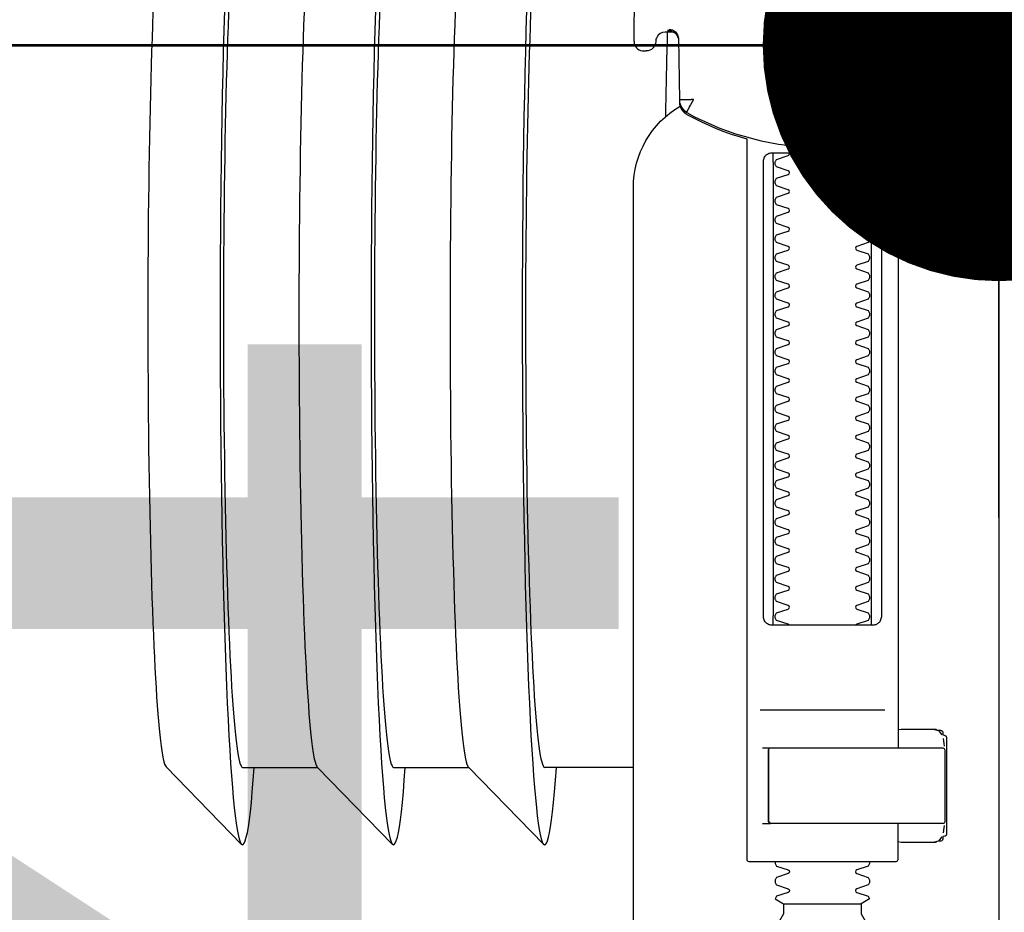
# Model space of a CAD drawing. Header units: millimetres. Extents: x 11979 to 37895, y 18730 to 47884.
# Tile 237 of 256: x 35224 to 35234, y 44223 to 44233. Entities that reach past the tile are written whole.
import ezdxf

# ---------------------------------------------------------------- set-up
doc = ezdxf.new("R2010")
doc.units = ezdxf.units.MM
for name, color, linetype in [('-LI-WIDOK', 2, 'Continuous'), ('-WYMIAR', 8, 'Continuous'), ('PROJEKTOWANE', 5, 'Continuous')]:
    doc.layers.add(name, color=color, linetype=linetype)
doc.layers.add('-ŚCIANY NOŚNE', color=4, linetype='Continuous', lineweight=53)
doc.styles.get("Standard").update_dxf_attribs({"font": 'arial.ttf'})
doc.dimstyles.new('CZA-KROPKA-50', dxfattribs={"dimtxt": 12, "dimasz": 1, "dimexe": 2, "dimexo": 25, "dimgap": 4, "dimtad": 1, "dimdec": 1, "dimrnd": 0.5, "dimzin": 9, "dimdsep": 46, "dimtxsty": 'Standard', "dimblk": 'CZA-KROPKA', "dimblk1": 'CZA-KROPKA', "dimblk2": 'CZA-KROPKA', "dimsah": 1, "dimcen": -20, "dimse1": 1, "dimse2": 1, "dimclrd": 8, "dimclre": 8, "dimclrt": 9, "dimadec": 0, "dimazin": 0, "dimtfac": 1, "dimtdec": 1, "dimtmove": 1, "dimatfit": 3, "dimldrblk": 'CZA-KROPKA', "dimfxl": 1, "dimtolj": 1, "dimtzin": 9, "dimarcsym": 0})

# ---------------------------------------------------------------- blocks, each defined once
blk = doc.blocks.new('CZA-KROPKA')
at = {"layer": '-WYMIAR', "linetype": 'ByBlock'}
for p, q in [((0, 10), (0, -10)), ((5, 0), (-5, 0))]:
    blk.add_line(p, q, dxfattribs=at)
at = {"layer": '-WYMIAR', "linetype": 'ByBlock', "const_width": 2.5}
blk.add_lwpolyline([(-1.25, 0, 1), (1.25, 0, 1)], format="xyb", close=True, dxfattribs=at)
blk = doc.blocks.new('*D2709')
at = {"layer": '-LI-WIDOK', "color": 8, "lineweight": -2}
blk.add_line((35234.124, 44269.43), (35234.124, 44233.43), dxfattribs=at)
at = {"layer": 'Defpoints', "color": 0}
for p in [(35188.926, 44270.43), (35175.926, 44232.43), (35234.124, 44232.43)]:
    blk.add_point(p, dxfattribs=at)
at = {"layer": '-LI-WIDOK', "color": 8, "lineweight": -2}
for p, rotation in [((35234.124, 44270.43), 90), ((35234.124, 44232.43), 270)]:
    blk.add_blockref('CZA-KROPKA', p, dxfattribs=dict(at, rotation=rotation))
at = {"layer": '-LI-WIDOK', "color": 9, "insert": (35223.993, 44251.43), "char_height": 12, "attachment_point": 5, "rotation": 90}
blk.add_mtext('\\A1;38', dxfattribs=at)
blk = doc.blocks.new('*D2710')
at = {"layer": '-LI-WIDOK', "color": 8, "lineweight": -2}
blk.add_line((35234.124, 44231.43), (35234.124, 44209.43), dxfattribs=at)
at = {"layer": 'Defpoints', "color": 0}
for p in [(35175.926, 44232.43), (35175.926, 44208.43), (35234.124, 44208.43)]:
    blk.add_point(p, dxfattribs=at)
at = {"layer": '-LI-WIDOK', "color": 8, "lineweight": -2}
for p, rotation in [((35234.124, 44232.43), 90), ((35234.124, 44208.43), 270)]:
    blk.add_blockref('CZA-KROPKA', p, dxfattribs=dict(at, rotation=rotation))
at = {"layer": '-LI-WIDOK', "color": 9, "insert": (35224.099, 44220.43), "char_height": 12, "attachment_point": 5, "rotation": 90}
blk.add_mtext('\\A1;24', dxfattribs=at)
blk = doc.blocks.new('*D2741')
at = {"layer": '-LI-WIDOK', "color": 8, "lineweight": -2}
blk.add_line((36466.897, 45107.43), (36466.897, 43687.43), dxfattribs=at)
at = {"layer": 'Defpoints', "color": 0}
for p in [(35203.399, 45108.43), (36312.926, 43686.43), (36466.897, 43686.43)]:
    blk.add_point(p, dxfattribs=at)
at = {"layer": '-LI-WIDOK', "color": 8, "lineweight": -2}
for p, rotation in [((36466.897, 45108.43), 90), ((36466.897, 43686.43), 270)]:
    blk.add_blockref('CZA-KROPKA', p, dxfattribs=dict(at, rotation=rotation))
at = {"layer": '-LI-WIDOK', "color": 9, "insert": (36456.872, 44397.43), "char_height": 12, "attachment_point": 5, "rotation": 90}
blk.add_mtext('\\A1;1422', dxfattribs=at)
blk = doc.blocks.new('*D2799')
at = {"layer": 'Defpoints', "color": 0}
for p in [(35318.926, 44232.43), (35162.926, 44208.43), (35318.926, 44146.593)]:
    blk.add_point(p, dxfattribs=at)
at = {"layer": 'PROJEKTOWANE', "color": 8, "lineweight": -2}
blk.add_line((35163.926, 44146.593), (35317.926, 44146.593), dxfattribs=at)
at = {"layer": 'PROJEKTOWANE', "color": 8, "lineweight": -2, "rotation": 180}
blk.add_blockref('CZA-KROPKA', (35162.926, 44146.593), dxfattribs=at)
at = {"layer": 'PROJEKTOWANE', "color": 8, "lineweight": -2}
blk.add_blockref('CZA-KROPKA', (35318.926, 44146.593), dxfattribs=at)
at = {"layer": 'PROJEKTOWANE', "color": 9, "insert": (35240.926, 44156.72), "char_height": 12, "attachment_point": 5, "bg_fill": 3, "box_fill_scale": 1.1, "bg_fill_color": 257, "bg_fill_transparency": 0}
blk.add_mtext('\\A1;156', dxfattribs=at)
blk = doc.blocks.new('99440_TOP')
for points in [[(-0.19976, 0.16454), (-0.19982, 0.15554, 0.009369), (-0.1998, 0.15511), (-0.19978, 0.15494), (-0.19973, 0.15477), (-0.19965, 0.15461), (-0.19955, 0.15447), (-0.19942, 0.15435), (-0.19927, 0.15426), (-0.19911, 0.15419), (-0.19894, 0.15415), (-0.19882, 0.15414), (-0.19867, 0.15414)], [(-0.16399, 0.15607), (-0.16311, 0.15607), (-0.1629, 0.15604), (-0.16269, 0.15598), (-0.16251, 0.15587), (-0.16236, 0.15572), (-0.16223, 0.15555), (-0.16215, 0.15535), (-0.16211, 0.15515, 0.002299), (-0.16211, 0.15503, 0.40455), (-0.16111, 0.15406), (-0.11132, 0.15396)], [(-0.1961, 0.15644), (-0.19574, 0.15638), (-0.19542, 0.15617), (-0.1952, 0.15585), (-0.1951, 0.1555), (-0.195, 0.14894), (-0.195, 0.14888, 0.265347), (-0.19422, 0.14762, 0.125711), (-0.17984, 0.14391, 0.125711), (-0.16545, 0.14756, 0.26954), (-0.16466, 0.14885), (-0.16454, 0.1554), (-0.16451, 0.15562), (-0.16443, 0.15583), (-0.16431, 0.15601), (-0.16415, 0.15617), (-0.16396, 0.15628), (-0.16375, 0.15636), (-0.16355, 0.15638)], [(-0.19563, 0.15613), (-0.19652, 0.15613, 0.282591), (-0.1974, 0.15558), (-0.19744, 0.15549), (-0.19748, 0.15538), (-0.1975, 0.15529), (-0.19751, 0.15514, -0.415352), (-0.19851, 0.15414)], [(-0.1598, 0.04968), (-0.17235, 0.04968, 0.405519), (-0.17187, 0.05018), (-0.17187, 0.05088, 0.414214), (-0.17237, 0.05138), (-0.18737, 0.05138, 0.414214), (-0.18787, 0.05088), (-0.18787, 0.05018, 0.405519), (-0.18738, 0.04968), (-0.18987, 0.04968, -0.414214), (-0.19987, 0.05968), (-0.19987, 0.13968, -0.266001), (-0.19493, 0.1483)], [(-0.19499, 0.14869), (-0.19498, 0.1485), (-0.19496, 0.1484), (-0.19493, 0.1483), (-0.1949, 0.1482), (-0.19485, 0.1481), (-0.1948, 0.148), (-0.19475, 0.14791), (-0.19469, 0.14783), (-0.19462, 0.14774), (-0.19454, 0.14766), (-0.19447, 0.14759), (-0.19438, 0.14753), (-0.1943, 0.14747), (-0.19421, 0.14742), (-0.19345, 0.14701), (-0.19268, 0.14663), (-0.1919, 0.14628), (-0.19111, 0.14594), (-0.19031, 0.14563), (-0.18951, 0.14534), (-0.18869, 0.14507), (-0.18787, 0.14483), (-0.18787, 0.06856, 0.414214), (-0.18767, 0.06836), (-0.17532, 0.06836), (-0.17207, 0.06836, 0.414214), (-0.17187, 0.06856), (-0.17187, 0.07236)], [(-0.17187, 0.14478), (-0.17103, 0.14502), (-0.17021, 0.14528), (-0.16939, 0.14557), (-0.16858, 0.14588), (-0.16778, 0.14622), (-0.16699, 0.14657), (-0.16621, 0.14696), (-0.16545, 0.14736), (-0.16544, 0.14736, 0.269546), (-0.16466, 0.14865)], [(-0.18339, 0.09336, 0.182836), (-0.1835, 0.09345), (-0.18472, 0.09386, 0.050055), (-0.18487, 0.09412), (-0.18487, 0.0944, 0.050055), (-0.18472, 0.09466), (-0.1835, 0.09507, 0.719897), (-0.1835, 0.09545), (-0.18472, 0.09586, 0.050055), (-0.18487, 0.09612), (-0.18487, 0.0964, 0.050055), (-0.18472, 0.09666), (-0.1835, 0.09707, 0.719897), (-0.1835, 0.09745), (-0.18472, 0.09786, 0.050055), (-0.18487, 0.09812), (-0.18487, 0.0984, 0.050055), (-0.18472, 0.09866), (-0.1835, 0.09907, 0.719897), (-0.1835, 0.09945), (-0.18472, 0.09986, 0.050055), (-0.18487, 0.10012), (-0.18487, 0.1004, 0.050055), (-0.18472, 0.10066), (-0.1835, 0.10107, 0.719897), (-0.1835, 0.10145), (-0.18472, 0.10186, 0.050055), (-0.18487, 0.10212), (-0.18487, 0.1024, 0.050055), (-0.18472, 0.10266), (-0.1835, 0.10307, 0.719897), (-0.1835, 0.10345), (-0.18472, 0.10386, 0.050055), (-0.18487, 0.10412), (-0.18487, 0.1044, 0.050055), (-0.18472, 0.10466), (-0.1835, 0.10507, 0.719897), (-0.1835, 0.10545), (-0.18472, 0.10586, 0.050055), (-0.18487, 0.10612), (-0.18487, 0.1064, 0.050055), (-0.18472, 0.10666), (-0.1835, 0.10707, 0.719897), (-0.1835, 0.10745), (-0.18472, 0.10786, 0.050055), (-0.18487, 0.10812), (-0.18487, 0.1084, 0.050055), (-0.18472, 0.10866), (-0.1835, 0.10907, 0.719897), (-0.1835, 0.10945), (-0.18472, 0.10986, 0.050055), (-0.18487, 0.11012), (-0.18487, 0.1104, 0.050055), (-0.18472, 0.11066), (-0.1835, 0.11107, 0.719897), (-0.1835, 0.11145), (-0.18472, 0.11186, 0.050055), (-0.18487, 0.11212), (-0.18487, 0.1124, 0.050055), (-0.18472, 0.11266), (-0.1835, 0.11307, 0.719897), (-0.1835, 0.11345), (-0.18472, 0.11386, 0.050055), (-0.18487, 0.11412), (-0.18487, 0.1144, 0.050055), (-0.18472, 0.11466), (-0.1835, 0.11507, 0.719897), (-0.1835, 0.11545), (-0.18472, 0.11586, 0.050055), (-0.18487, 0.11612), (-0.18487, 0.1164, 0.050055), (-0.18472, 0.11666), (-0.1835, 0.11707, 0.719897), (-0.1835, 0.11745), (-0.18472, 0.11786, 0.050055), (-0.18487, 0.11812), (-0.18487, 0.1184, 0.050055), (-0.18472, 0.11866), (-0.1835, 0.11907, 0.719897), (-0.1835, 0.11945), (-0.18472, 0.11986, 0.050055), (-0.18487, 0.12012), (-0.18487, 0.1204, 0.050055), (-0.18472, 0.12066), (-0.1835, 0.12107, 0.719897), (-0.1835, 0.12145), (-0.18472, 0.12186, 0.050055), (-0.18487, 0.12212), (-0.18487, 0.1224, 0.050055), (-0.18472, 0.12266), (-0.1835, 0.12307, 0.719897), (-0.1835, 0.12345), (-0.18472, 0.12386, 0.050055), (-0.18487, 0.12412), (-0.18487, 0.1244, 0.050055), (-0.18472, 0.12466), (-0.1835, 0.12507, 0.719897), (-0.1835, 0.12545), (-0.18472, 0.12586, 0.050055), (-0.18487, 0.12612), (-0.18487, 0.1264, 0.050055), (-0.18472, 0.12666), (-0.1835, 0.12707, 0.719897), (-0.1835, 0.12745), (-0.18472, 0.12786, 0.050055), (-0.18487, 0.12812), (-0.18487, 0.1284, 0.050055), (-0.18472, 0.12866), (-0.1835, 0.12907, 0.719897), (-0.1835, 0.12945), (-0.18472, 0.12986, 0.050055), (-0.18487, 0.13012), (-0.18487, 0.1304, 0.050055), (-0.18472, 0.13066), (-0.1835, 0.13107, 0.719897), (-0.1835, 0.13145), (-0.18472, 0.13186, 0.050055), (-0.18487, 0.13212), (-0.18487, 0.1324, 0.050055), (-0.18472, 0.13266), (-0.1835, 0.13307, 0.719897), (-0.1835, 0.13345), (-0.18472, 0.13386, 0.050055), (-0.18487, 0.13412), (-0.18487, 0.1344, 0.050055), (-0.18472, 0.13466), (-0.1835, 0.13507, 0.719897), (-0.1835, 0.13545), (-0.18472, 0.13586, 0.050055), (-0.18487, 0.13612), (-0.18487, 0.1364, 0.050055), (-0.18472, 0.13666), (-0.1835, 0.13707, 0.719897), (-0.1835, 0.13745), (-0.18472, 0.13786, 0.050055), (-0.18487, 0.13812), (-0.18487, 0.1384, 0.050055), (-0.18472, 0.13866), (-0.1835, 0.13907, 0.719897), (-0.1835, 0.13945), (-0.18472, 0.13986, 0.050055), (-0.18487, 0.14012), (-0.18487, 0.1404, 0.050055), (-0.18472, 0.14066), (-0.1835, 0.14107, 0.719897), (-0.1835, 0.14145), (-0.18472, 0.14186, 0.050055), (-0.18487, 0.14212), (-0.18487, 0.1424, 0.050055), (-0.18472, 0.14266), (-0.1835, 0.14307, 0.474594), (-0.18339, 0.14336)], [(-0.17634, 0.14336, 0.474594), (-0.17623, 0.14307), (-0.17501, 0.14266, 0.050055), (-0.17487, 0.1424), (-0.17487, 0.14212, 0.050055), (-0.17501, 0.14186), (-0.17623, 0.14145, 0.719897), (-0.17623, 0.14107), (-0.17501, 0.14066, 0.050055), (-0.17487, 0.1404), (-0.17487, 0.14012, 0.050055), (-0.17501, 0.13986), (-0.17623, 0.13945, 0.719897), (-0.17623, 0.13907), (-0.17501, 0.13866, 0.050055), (-0.17487, 0.1384), (-0.17487, 0.13812, 0.050055), (-0.17501, 0.13786), (-0.17623, 0.13745, 0.719897), (-0.17623, 0.13707), (-0.17501, 0.13666, 0.050055), (-0.17487, 0.1364), (-0.17487, 0.13612, 0.050055), (-0.17501, 0.13586), (-0.17623, 0.13545, 0.719897), (-0.17623, 0.13507), (-0.17501, 0.13466, 0.050055), (-0.17487, 0.1344), (-0.17487, 0.13412, 0.050055), (-0.17501, 0.13386), (-0.17623, 0.13345, 0.719897), (-0.17623, 0.13307), (-0.17501, 0.13266, 0.050055), (-0.17487, 0.1324), (-0.17487, 0.13212, 0.050055), (-0.17501, 0.13186), (-0.17623, 0.13145, 0.719897), (-0.17623, 0.13107), (-0.17501, 0.13066, 0.050055), (-0.17487, 0.1304), (-0.17487, 0.13012, 0.050055), (-0.17501, 0.12986), (-0.17623, 0.12945, 0.719897), (-0.17623, 0.12907), (-0.17501, 0.12866, 0.050055), (-0.17487, 0.1284), (-0.17487, 0.12812, 0.050055), (-0.17501, 0.12786), (-0.17623, 0.12745, 0.719897), (-0.17623, 0.12707), (-0.17501, 0.12666, 0.050055), (-0.17487, 0.1264), (-0.17487, 0.12612, 0.050055), (-0.17501, 0.12586), (-0.17623, 0.12545, 0.719897), (-0.17623, 0.12507), (-0.17501, 0.12466, 0.050055), (-0.17487, 0.1244), (-0.17487, 0.12412, 0.050055), (-0.17501, 0.12386), (-0.17623, 0.12345, 0.719897), (-0.17623, 0.12307), (-0.17501, 0.12266, 0.050055), (-0.17487, 0.1224), (-0.17487, 0.12212, 0.050055), (-0.17501, 0.12186), (-0.17623, 0.12145, 0.719897), (-0.17623, 0.12107), (-0.17501, 0.12066, 0.050055), (-0.17487, 0.1204), (-0.17487, 0.12012, 0.050055), (-0.17501, 0.11986), (-0.17623, 0.11945, 0.719897), (-0.17623, 0.11907), (-0.17501, 0.11866, 0.050055), (-0.17487, 0.1184), (-0.17487, 0.11812, 0.050055), (-0.17501, 0.11786), (-0.17623, 0.11745, 0.719897), (-0.17623, 0.11707), (-0.17501, 0.11666, 0.050055), (-0.17487, 0.1164), (-0.17487, 0.11612, 0.050055), (-0.17501, 0.11586), (-0.17623, 0.11545, 0.719897), (-0.17623, 0.11507), (-0.17501, 0.11466, 0.050055), (-0.17487, 0.1144), (-0.17487, 0.11412, 0.050055), (-0.17501, 0.11386), (-0.17623, 0.11345, 0.719897), (-0.17623, 0.11307), (-0.17501, 0.11266, 0.050055), (-0.17487, 0.1124), (-0.17487, 0.11212, 0.050055), (-0.17501, 0.11186), (-0.17623, 0.11145, 0.719897), (-0.17623, 0.11107), (-0.17501, 0.11066, 0.050055), (-0.17487, 0.1104), (-0.17487, 0.11012, 0.050055), (-0.17501, 0.10986), (-0.17623, 0.10945, 0.719897), (-0.17623, 0.10907), (-0.17501, 0.10866, 0.050055), (-0.17487, 0.1084), (-0.17487, 0.10812, 0.050055), (-0.17501, 0.10786), (-0.17623, 0.10745, 0.719897), (-0.17623, 0.10707), (-0.17501, 0.10666, 0.050055), (-0.17487, 0.1064), (-0.17487, 0.10612, 0.050055), (-0.17501, 0.10586), (-0.17623, 0.10545, 0.719897), (-0.17623, 0.10507), (-0.17501, 0.10466, 0.050055), (-0.17487, 0.1044), (-0.17487, 0.10412, 0.050055), (-0.17501, 0.10386), (-0.17623, 0.10345, 0.719897), (-0.17623, 0.10307), (-0.17501, 0.10266, 0.050055), (-0.17487, 0.1024), (-0.17487, 0.10212, 0.050055), (-0.17501, 0.10186), (-0.17623, 0.10145, 0.719897), (-0.17623, 0.10107), (-0.17501, 0.10066, 0.050055), (-0.17487, 0.1004), (-0.17487, 0.10012, 0.050055), (-0.17501, 0.09986), (-0.17623, 0.09945, 0.719897), (-0.17623, 0.09907), (-0.17501, 0.09866, 0.050055), (-0.17487, 0.0984), (-0.17487, 0.09812, 0.050055), (-0.17501, 0.09786), (-0.17623, 0.09745, 0.719897), (-0.17623, 0.09707), (-0.17501, 0.09666, 0.050055), (-0.17487, 0.0964), (-0.17487, 0.09612, 0.050055), (-0.17501, 0.09586), (-0.17623, 0.09545, 0.719897), (-0.17623, 0.09507), (-0.17501, 0.09466, 0.050055), (-0.17487, 0.0944), (-0.17487, 0.09412, 0.050055), (-0.17501, 0.09386), (-0.17623, 0.09345, 0.182836), (-0.17634, 0.09336)], [(-0.18557, 0.08016), (-0.18557, 0.07256), (-0.18557, 0.08016), (-0.18554, 0.08026), (-0.18546, 0.08034), (-0.17682, 0.08036), (-0.16712, 0.08036, -0.414214), (-0.16692, 0.08016), (-0.16692, 0.07256, -0.414214), (-0.16712, 0.07236), (-0.1853, 0.07236), (-0.18539, 0.0724), (-0.18546, 0.07256)], [(-0.18487, 0.06836), (-0.18487, 0.06812, -0.050055), (-0.18472, 0.06786), (-0.1835, 0.06745, -0.719897), (-0.1835, 0.06707), (-0.18472, 0.06666, -0.050055), (-0.18487, 0.0664), (-0.18487, 0.06612, -0.050055), (-0.18472, 0.06586), (-0.1835, 0.06545, -0.719897), (-0.1835, 0.06507), (-0.18472, 0.06466, -0.050055), (-0.18487, 0.0644), (-0.18397, 0.06388), (-0.18397, 0.06282), (-0.18487, 0.06126), (-0.18487, 0.05138)], [(-0.17487, 0.06836), (-0.17487, 0.06812, 0.050055), (-0.17501, 0.06786), (-0.17623, 0.06745, 0.719897), (-0.17623, 0.06707), (-0.17501, 0.06666, 0.050055), (-0.17487, 0.0664), (-0.17487, 0.06612, 0.050055), (-0.17501, 0.06586), (-0.17623, 0.06545, 0.719897), (-0.17623, 0.06507), (-0.17501, 0.06466, 0.050055), (-0.17487, 0.0644), (-0.17577, 0.06388), (-0.17577, 0.06282), (-0.17487, 0.06126), (-0.17487, 0.05138)]]:
    blk.add_lwpolyline(points, format="xyb")
for points in [[(-0.1958, 0.15629), (-0.19595, 0.15629), (-0.19625, 0.15629), (-0.1958, 0.1562), (-0.19564, 0.15614), (-0.1955, 0.15605), (-0.19538, 0.15594), (-0.19527, 0.15581), (-0.19519, 0.15567), (-0.19513, 0.15551), (-0.1951, 0.15535)], [(-0.16466, 0.14865), (-0.16453, 0.1552), (-0.16451, 0.15536), (-0.16447, 0.15551), (-0.16441, 0.15566), (-0.16432, 0.15579), (-0.16422, 0.15591), (-0.16409, 0.15601), (-0.16395, 0.15609), (-0.16381, 0.15614), (-0.16335, 0.15622), (-0.16367, 0.15623), (-0.16382, 0.15623)], [(-0.17187, 0.15297), (-0.17187, 0.14893)], [(0.16506, 0.14968), (-0.16464, 0.14968)], [(-0.17187, 0.14497), (-0.17187, 0.08036)], [(-0.18507, 0.14236), (-0.18507, 0.09436)], [(-0.17467, 0.09436), (-0.17467, 0.14236)], [(-0.17328, 0.08436), (-0.18645, 0.08436)], [(-0.17187, 0.0823), (-0.17154, 0.08236), (-0.16807, 0.08236), (-0.16796, 0.08236), (-0.16785, 0.08234), (-0.16776, 0.08225), (-0.16766, 0.08224), (-0.16749, 0.08223), (-0.16739, 0.08223), (-0.16728, 0.08221), (-0.16717, 0.08214), (-0.16712, 0.082), (-0.16712, 0.08174), (-0.16698, 0.08172), (-0.16688, 0.08168), (-0.16679, 0.08162), (-0.16674, 0.08148), (-0.16674, 0.07124), (-0.16678, 0.07111), (-0.16688, 0.07103), (-0.16712, 0.07098), (-0.16712, 0.07071), (-0.16715, 0.07061), (-0.16722, 0.07054), (-0.16733, 0.0705), (-0.16749, 0.07049), (-0.16762, 0.07048), (-0.16776, 0.07047), (-0.16784, 0.07039), (-0.16794, 0.07036), (-0.16807, 0.07036), (-0.17154, 0.07036), (-0.17187, 0.07041)], [(-0.16816, 0.08235), (-0.16759, 0.08221), (-0.16725, 0.08176)], [(-0.1671, 0.08135), (-0.16701, 0.08082), (-0.167, 0.08056)], [(-0.1862, 0.08036), (-0.17513, 0.08036), (-0.17354, 0.08036)], [(-0.24931, 0.07835), (-0.24134, 0.07016)], [(-0.24123, 0.07831), (-0.23328, 0.07831), (-0.22535, 0.07016)], [(-0.22525, 0.07831), (-0.2173, 0.07831), (-0.20936, 0.07016)], [(-0.19987, 0.07831), (-0.20926, 0.07831)], [(-0.1862, 0.07236), (-0.18537, 0.07236), (-0.18554, 0.07246), (-0.18557, 0.07256)], [(-0.167, 0.07216), (-0.16701, 0.0719), (-0.1671, 0.07137)], [(-0.16725, 0.07096), (-0.16759, 0.07051), (-0.16816, 0.07036)], [(-0.18397, 0.06388), (-0.17577, 0.06388)]]:
    blk.add_lwpolyline(points)
for points in [[(-0.19422, 0.14766), (-0.19422, 0.14766), (-0.19422, 0.14766), (-0.19422, 0.14766), (-0.19422, 0.14766), (-0.19422, 0.14766), (-0.19421, 0.14766), (-0.19421, 0.14766), (-0.19421, 0.14766), (-0.19421, 0.14766), (-0.19421, 0.14766), (-0.19421, 0.14766), (-0.19422, 0.14766), (-0.19422, 0.14766), (-0.19422, 0.14766), (-0.19422, 0.14766), (-0.19422, 0.14766), (-0.19422, 0.14766), (-0.19422, 0.14767), (-0.19422, 0.14767), (-0.19422, 0.14767), (-0.19422, 0.14767), (-0.19422, 0.14767), (-0.19422, 0.14767), (-0.19422, 0.14767), (-0.19422, 0.14768), (-0.19421, 0.14768), (-0.19421, 0.14768), (-0.19421, 0.14769), (-0.19421, 0.14769), (-0.1942, 0.1477), (-0.1942, 0.1477), (-0.1942, 0.14771), (-0.1942, 0.14771), (-0.19419, 0.14772), (-0.19419, 0.14772), (-0.19419, 0.14773), (-0.19419, 0.14773), (-0.19418, 0.14774), (-0.19418, 0.14775), (-0.19418, 0.14775), (-0.19417, 0.14776), (-0.19417, 0.14776), (-0.19417, 0.14777), (-0.19416, 0.14778), (-0.19416, 0.14779), (-0.19415, 0.14779), (-0.19415, 0.1478), (-0.19414, 0.14781), (-0.19414, 0.14782), (-0.19414, 0.14783), (-0.19413, 0.14784), (-0.19413, 0.14784), (-0.19412, 0.14785), (-0.19412, 0.14786), (-0.19411, 0.14787), (-0.19411, 0.14788), (-0.1941, 0.14789), (-0.19409, 0.1479), (-0.19409, 0.14791), (-0.19408, 0.14792), (-0.19408, 0.14793), (-0.19407, 0.14794), (-0.19407, 0.14796), (-0.19406, 0.14797), (-0.19405, 0.14798), (-0.19405, 0.14799), (-0.19404, 0.148), (-0.19403, 0.14801), (-0.19403, 0.14803), (-0.19402, 0.14804), (-0.19401, 0.14806), (-0.19399, 0.14809), (-0.19398, 0.14812), (-0.19396, 0.14814), (-0.19395, 0.14817), (-0.19393, 0.1482), (-0.19392, 0.14823), (-0.19382, 0.14841), (-0.1938, 0.14844), (-0.19376, 0.14851), (-0.19375, 0.14854), (-0.19373, 0.14858), (-0.19371, 0.14861), (-0.19369, 0.14864), (-0.19367, 0.14868), (-0.19365, 0.14871), (-0.19363, 0.14875), (-0.19362, 0.14877), (-0.19362, 0.14878), (-0.19361, 0.14878), (-0.1936, 0.1488), (-0.1936, 0.14881), (-0.19359, 0.14882), (-0.19359, 0.14883), (-0.19358, 0.14884), (-0.19358, 0.14885), (-0.19357, 0.14885), (-0.19357, 0.14886), (-0.19357, 0.14886), (-0.19357, 0.14886), (-0.19357, 0.14887), (-0.19356, 0.14887), (-0.19356, 0.14888), (-0.19356, 0.14889), (-0.19356, 0.14889), (-0.19355, 0.1489), (-0.19355, 0.1489), (-0.19355, 0.14891), (-0.19354, 0.14891), (-0.19354, 0.14891), (-0.19354, 0.14892), (-0.19353, 0.14892), (-0.19353, 0.14892), (-0.19352, 0.14893), (-0.19352, 0.14893), (-0.19351, 0.14894), (-0.19351, 0.14894), (-0.19351, 0.14894), (-0.1935, 0.14895), (-0.1935, 0.14895), (-0.1935, 0.14896), (-0.1935, 0.14896), (-0.1935, 0.14897), (-0.1935, 0.14897), (-0.1935, 0.14897), (-0.1935, 0.14898), (-0.1935, 0.14898), (-0.1935, 0.14899), (-0.1935, 0.14899), (-0.19351, 0.14899), (-0.19351, 0.149), (-0.19351, 0.149), (-0.19351, 0.149), (-0.19351, 0.149), (-0.19352, 0.149), (-0.19352, 0.149), (-0.19352, 0.149), (-0.19352, 0.149), (-0.19352, 0.149), (-0.19352, 0.149), (-0.19353, 0.149), (-0.19353, 0.149), (-0.19353, 0.149), (-0.19353, 0.149), (-0.19354, 0.149), (-0.19354, 0.149), (-0.19354, 0.149), (-0.19354, 0.149), (-0.19355, 0.149), (-0.19355, 0.149), (-0.19355, 0.149), (-0.19356, 0.149), (-0.19356, 0.14899), (-0.19357, 0.14899), (-0.19357, 0.14899), (-0.19357, 0.14899), (-0.19358, 0.14899), (-0.19358, 0.14899), (-0.19358, 0.14899), (-0.19359, 0.14899), (-0.19359, 0.14898), (-0.19359, 0.14898), (-0.1936, 0.14898), (-0.1936, 0.14898), (-0.19361, 0.14898), (-0.19361, 0.14898), (-0.19362, 0.14899), (-0.19362, 0.14899), (-0.19363, 0.14899), (-0.19363, 0.14899), (-0.19363, 0.14899), (-0.19364, 0.14899), (-0.19364, 0.14899), (-0.19364, 0.14899), (-0.19365, 0.14899), (-0.19365, 0.14899), (-0.19365, 0.14899), (-0.19365, 0.14899), (-0.19365, 0.14899), (-0.19365, 0.14899), (-0.19366, 0.14899), (-0.19366, 0.14899), (-0.19367, 0.14899), (-0.19367, 0.14899), (-0.19368, 0.14899), (-0.19368, 0.14899), (-0.19369, 0.14899), (-0.19369, 0.14899), (-0.1937, 0.14899), (-0.19371, 0.14899), (-0.19371, 0.14899), (-0.19372, 0.14899), (-0.19373, 0.14899), (-0.19374, 0.14899), (-0.19375, 0.14899), (-0.19375, 0.14899), (-0.19376, 0.14899), (-0.19377, 0.14899), (-0.19378, 0.14898), (-0.19379, 0.14898), (-0.19384, 0.14898), (-0.19385, 0.14898), (-0.19386, 0.14898), (-0.19387, 0.14898), (-0.19388, 0.14898), (-0.19389, 0.14898), (-0.1939, 0.14898), (-0.19391, 0.14898), (-0.19392, 0.14898), (-0.19394, 0.14898), (-0.19395, 0.14898), (-0.19396, 0.14898), (-0.19397, 0.14898), (-0.19398, 0.14898), (-0.19403, 0.14898), (-0.19406, 0.14898), (-0.19408, 0.14898), (-0.19411, 0.14898), (-0.19413, 0.14898), (-0.19415, 0.14898), (-0.19418, 0.14898), (-0.1942, 0.14898), (-0.19422, 0.14898), (-0.19425, 0.14897), (-0.19442, 0.14897), (-0.19444, 0.14897), (-0.19446, 0.14897), (-0.19448, 0.14897), (-0.1945, 0.14897), (-0.19451, 0.14897), (-0.19452, 0.14897), (-0.19453, 0.14897), (-0.19454, 0.14897), (-0.19455, 0.14897), (-0.19456, 0.14897), (-0.19457, 0.14897), (-0.19458, 0.14897), (-0.19459, 0.14897), (-0.19459, 0.14897), (-0.1946, 0.14897), (-0.19461, 0.14897), (-0.19462, 0.14897), (-0.19463, 0.14897), (-0.19464, 0.14897), (-0.19465, 0.14897), (-0.19466, 0.14897), (-0.19466, 0.14897), (-0.19467, 0.14897), (-0.19468, 0.14897), (-0.19469, 0.14897), (-0.1947, 0.14896), (-0.1947, 0.14896), (-0.19471, 0.14896), (-0.19472, 0.14896), (-0.19473, 0.14896), (-0.19473, 0.14896), (-0.19474, 0.14896), (-0.19475, 0.14896), (-0.19476, 0.14896), (-0.19476, 0.14896), (-0.19477, 0.14896), (-0.19478, 0.14896), (-0.19478, 0.14896), (-0.19479, 0.14896), (-0.1948, 0.14896), (-0.1948, 0.14896), (-0.19481, 0.14896), (-0.19482, 0.14896), (-0.19482, 0.14896), (-0.19483, 0.14896), (-0.19484, 0.14896), (-0.19485, 0.14896), (-0.19486, 0.14896), (-0.19486, 0.14896), (-0.19487, 0.14896), (-0.19487, 0.14896), (-0.19488, 0.14896), (-0.19489, 0.14896), (-0.19489, 0.14896), (-0.1949, 0.14896), (-0.1949, 0.14896), (-0.1949, 0.14896), (-0.19491, 0.14896), (-0.19491, 0.14896), (-0.19492, 0.14896), (-0.19492, 0.14896), (-0.19493, 0.14896), (-0.19493, 0.14896), (-0.19493, 0.14896), (-0.19494, 0.14896), (-0.19494, 0.14896), (-0.19495, 0.14896), (-0.19495, 0.14896), (-0.19495, 0.14896), (-0.19496, 0.14896), (-0.19496, 0.14896), (-0.19496, 0.14896), (-0.19496, 0.14896), (-0.19497, 0.14896), (-0.19497, 0.14896), (-0.19497, 0.14896), (-0.19498, 0.14896), (-0.19498, 0.14896), (-0.19498, 0.14896), (-0.19498, 0.14896), (-0.19498, 0.14896), (-0.19499, 0.14896), (-0.19499, 0.14896), (-0.19499, 0.14896), (-0.19499, 0.14896), (-0.19499, 0.14896), (-0.19499, 0.14896), (-0.19499, 0.14896), (-0.19499, 0.14895), (-0.195, 0.14895), (-0.195, 0.14895), (-0.195, 0.14895), (-0.195, 0.14895), (-0.195, 0.14895), (-0.195, 0.14895), (-0.195, 0.14895), (-0.195, 0.14895), (-0.195, 0.14895), (-0.195, 0.14895), (-0.195, 0.14895), (-0.195, 0.14895), (-0.195, 0.14895), (-0.195, 0.14896), (-0.195, 0.14896), (-0.195, 0.14896), (-0.195, 0.14896), (-0.195, 0.14896), (-0.195, 0.14896), (-0.195, 0.14896), (-0.195, 0.14896), (-0.195, 0.14896), (-0.195, 0.14896), (-0.195, 0.14896), (-0.195, 0.14896), (-0.195, 0.14896), (-0.195, 0.14896), (-0.195, 0.14896), (-0.195, 0.14895), (-0.195, 0.14895, 0.269547)], [(-0.16467, 0.14889), (-0.16468, 0.14889), (-0.16471, 0.1489), (-0.16484, 0.1489), (-0.1659, 0.14893), (-0.16599, 0.14893), (-0.16603, 0.14893), (-0.16607, 0.14893), (-0.1661, 0.14894), (-0.16613, 0.14895), (-0.16617, 0.14893), (-0.16617, 0.1489), (-0.16614, 0.14888), (-0.16612, 0.14885), (-0.1661, 0.14881), (-0.16608, 0.14878), (-0.16606, 0.14875), (-0.16548, 0.14767), (-0.16546, 0.14764), (-0.16545, 0.1476, 0.269546)]]:
    blk.add_lwpolyline(points, format="xyb", close=True)
blk.add_lwpolyline([(-0.17458, 0.14336), (-0.17449, 0.14336), (-0.17441, 0.14335), (-0.17432, 0.14333), (-0.17423, 0.14331), (-0.17415, 0.14327), (-0.17407, 0.14323), (-0.174, 0.14318), (-0.17393, 0.14313), (-0.17387, 0.14306), (-0.17381, 0.14299), (-0.17376, 0.1429), (-0.17371, 0.1428), (-0.17367, 0.1427), (-0.17365, 0.14259), (-0.17363, 0.14247), (-0.17362, 0.14236), (-0.17362, 0.09436), (-0.17363, 0.09424), (-0.17365, 0.09413), (-0.17367, 0.09402), (-0.17371, 0.09391), (-0.17376, 0.09382), (-0.17381, 0.09373), (-0.17387, 0.09366), (-0.17393, 0.09359), (-0.174, 0.09354), (-0.17407, 0.09349), (-0.17415, 0.09344), (-0.17423, 0.09341), (-0.17432, 0.09339), (-0.17441, 0.09337), (-0.17449, 0.09336), (-0.17458, 0.09336), (-0.18516, 0.09336), (-0.18525, 0.09336), (-0.18533, 0.09337), (-0.18542, 0.09339), (-0.18551, 0.09341), (-0.18559, 0.09344), (-0.18567, 0.09349), (-0.18574, 0.09354), (-0.18581, 0.09359), (-0.18587, 0.09366), (-0.18593, 0.09373), (-0.18598, 0.09382), (-0.18603, 0.09391), (-0.18607, 0.09402), (-0.18609, 0.09413), (-0.18611, 0.09424), (-0.18611, 0.09436), (-0.18611, 0.14236), (-0.18611, 0.14247), (-0.18609, 0.14259), (-0.18607, 0.1427), (-0.18603, 0.1428), (-0.18598, 0.1429), (-0.18593, 0.14299), (-0.18587, 0.14306), (-0.18581, 0.14313), (-0.18574, 0.14318), (-0.18567, 0.14323), (-0.18559, 0.14327), (-0.18551, 0.14331), (-0.18542, 0.14333), (-0.18533, 0.14335), (-0.18525, 0.14336), (-0.18516, 0.14336)], close=True)
for centre, radius in [((-0.17083, 0.15095), 0.00247), ((-0.17083, 0.15095), 0.00227), ((-0.17984, 0.14797), 0.00247), ((-0.17984, 0.14797), 0.00227)]:
    blk.add_circle(centre, radius)
for centre, major_axis, ratio, start_param, end_param in [((-0.24123, 0.12581), (0, 0.0557), 0.04256, 0.705617, 3.691026), ((-0.22525, 0.12581), (0, 0.0557), 0.04256, 0.705617, 3.691026), ((-0.20926, 0.12581), (0, 0.0557), 0.04256, 0.705617, 3.691026), ((-0.24923, 0.12581), (0, 0.0475), 0.04256, 0.705617, 3.097928), ((-0.24123, 0.12581), (0, 0.0475), 0.04256, 0.705617, 3.141593), ((-0.23324, 0.12581), (0, 0.0475), 0.04256, 0.705617, 3.097928), ((-0.22525, 0.12581), (0, 0.0475), 0.04256, 0.705617, 3.141593), ((-0.21725, 0.12581), (0, 0.0475), 0.04256, 0.705617, 3.097928), ((-0.20926, 0.12581), (0, 0.0475), 0.04256, 0.705617, 3.141593), ((-0.1965, 0.15713), (-0.000002, -0.001), 0.000289, 6.274459, 6.283185), ((-0.19428, 0.12581), (0, 0.056), 0.04256, 0.998527, 1.179108), ((-0.16311, 0.15707), (-0.000002, -0.001), 0.000289, 6.274459, 6.283185), ((-0.19866, 0.15514), (-0.000011, -0.001), 0.706875, 0, 0.012337), ((-0.19831, 0.15414), (-0.000501, 0.000001), 0.008726, 0.786107, 1.14947), ((-0.19851, 0.15514), (-0.000006, -0.001), 0.408573, 0, 0.00956), ((-0.1945, 0.14876), (-0.0005, -0.000008), 0.017454, 0, 0.000137), ((-0.16516, 0.14886), (0.0005, -0.00001), 0.000006, 6.282744, 6.283185), ((-0.18507, 0.14236), (0, 0.001), 0.000289, 4.712389, 6.283185), ((-0.17467, 0.14236), (0, -0.001), 0.000289, 1.570796, 3.141593), ((-0.18507, 0.09436), (0, -0.001), 0.000289, 0, 1.570796), ((-0.17467, 0.09436), (0, -0.001), 0.000289, 0, 1.570796), ((-0.16749, 0.08203), (0.000004, 0.0002), 0.133184, 0.00502, 0.005026), ((-0.1671, 0.08153), (0.000013, 0.0002), 0.223, 0.006306, 0.006351), ((-0.1671, 0.07118), (0.000013, -0.0002), 0.223, 6.276731, 6.276777), ((-0.16749, 0.07069), (0.000004, -0.0002), 0.133184, 6.278107, 6.278112)]:
    blk.add_ellipse(centre, major_axis=major_axis, ratio=ratio, start_param=start_param, end_param=end_param)

msp = doc.modelspace()

# ---------------------------------------------------------------- linework, layer by layer
at = {"layer": '-ŚCIANY NOŚNE'}
msp.add_line((35175.926, 44232.43), (35325.926, 44232.43), dxfattribs=at)

# ---------------------------------------------------------------- dimensions: what is measured, and where the dimension line sits
at = {"layer": '-LI-WIDOK'}
for base, p1, p2, picture, middle in [((36466.897, 43686.43), (35203.399, 45108.43), (36312.926, 43686.43), '*D2741', (36456.872, 44397.43)), ((35234.124, 44232.43), (35188.926, 44270.43), (35175.926, 44232.43), '*D2709', (35223.993, 44251.43))]:
    dim = msp.add_linear_dim(base=base, p1=p1, p2=p2, angle=90, dimstyle='CZA-KROPKA-50', override={"dimfxl": 0, "dimfxlon": 1}, dxfattribs=at)
    dim.commit()
    dim.dimension.update_dxf_attribs({"geometry": picture, "text_midpoint": middle})
dim = msp.add_linear_dim(base=(35234.124, 44208.43), p1=(35175.926, 44232.43), p2=(35175.926, 44208.43), angle=90, dimstyle='CZA-KROPKA-50', override={"dimfxl": 0, "dimfxlon": 1}, dxfattribs=at)
dim.commit()
dim.dimension.update_dxf_attribs({"geometry": '*D2710', "text_midpoint": (35234.124, 44220.43), "dimtype": 160})

# ---------------------------------------------------------------- next in the draw order: dimensions: what is measured, and where the dimension line sits
at = {"layer": 'PROJEKTOWANE'}
dim = msp.add_linear_dim(base=(35318.926, 44146.593), p1=(35162.926, 44208.43), p2=(35318.926, 44232.43), dimstyle='CZA-KROPKA-50', override={"dimfxl": 0, "dimfxlon": 1, "dimtfill": 1}, dxfattribs=at)
dim.commit()
dim.dimension.update_dxf_attribs({"geometry": '*D2799', "text_midpoint": (35240.926, 44156.72)})

# ---------------------------------------------------------------- next in the draw order: block references
at = {"layer": 'PROJEKTOWANE', "xscale": 100, "yscale": 100, "zscale": 100}
msp.add_blockref('99440_TOP', (35250.243, 44216.953), dxfattribs=at)

doc.saveas('drawing.dxf')
